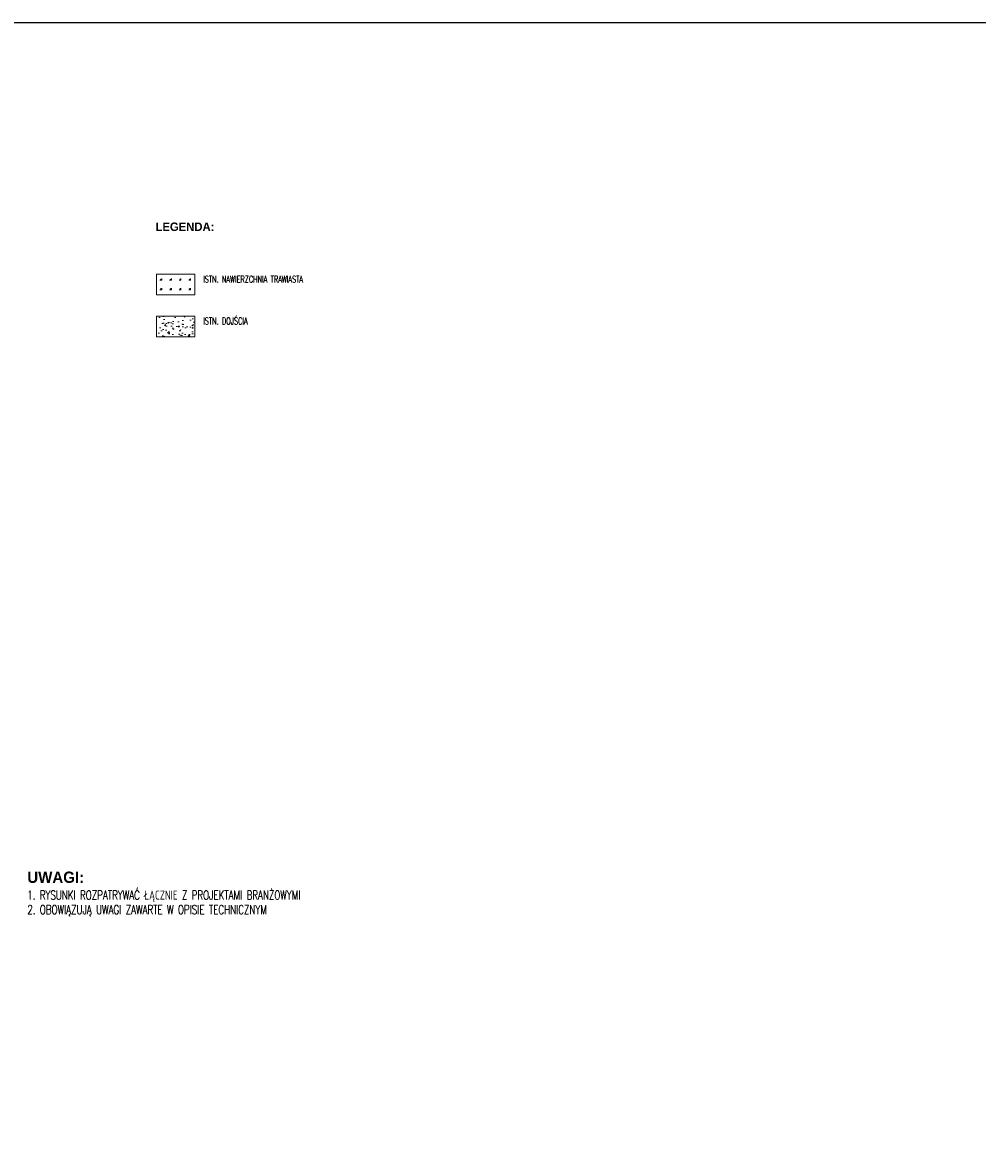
# Model space of a CAD drawing. Header units: millimetres. Extents: x 16698 to 93787, y -21104 to 39413.
# Tile 122 of 256: x 23928 to 25193, y 10328 to 11826. Entities that reach past the tile are written whole.
import ezdxf

# ---------------------------------------------------------------- set-up
doc = ezdxf.new("R2010")
doc.units = ezdxf.units.MM
for name, color, linetype, lineweight in [('Hatch', 4, 'Continuous', 5), ('Opis', 8, 'Continuous', 13), ('Trawa hatch 250', 83, 'Continuous', 9)]:
    doc.layers.add(name, color=color, linetype=linetype, lineweight=lineweight)
doc.styles.add('STYLE10', font='arialbd.ttf')
doc.styles.add('TXT', font='simplex.shx', dxfattribs={"width": 0.8})

msp = doc.modelspace()

# ---------------------------------------------------------------- hatches: boundary and pattern name
at = {"layer": 'Hatch', "ltscale": 2, "transparency": 33554559}
h = msp.add_hatch(dxfattribs=at)
h.set_pattern_fill('AR-CONC', color=4, scale=0.1)
h.paths.add_polyline_path([(24156.39903, 11436.88491), (24105.41789, 11436.88491), (24105.41789, 11409.45019), (24156.39903, 11409.45019)])
at = {"layer": 'Trawa hatch 250'}
h = msp.add_hatch(dxfattribs=at)
h.set_pattern_fill('GRASS', color=4, scale=0.5, angle=45)
h.set_pattern_definition([(135, (-6519.869, -2104.732), (-12.7, 9e-16), [2.38125, -15.579262]), (90, (-6519.869, -2104.732), (-12.7, 3e-15), [2.38125, -10.31875]), (180, (-6519.869, -2104.732), (-3e-15, -12.7), [2.38125, -10.31875])])
h.paths.add_polyline_path([(24105.41789, 11492.27818), (24156.39903, 11492.27818), (24156.39903, 11464.84346), (24105.41789, 11464.84346)])

# ---------------------------------------------------------------- linework, layer by layer
at = {"layer": 'DEFPOINTS', "ltscale": 2}
msp.add_lwpolyline([(21875.11487, 11825.55027), (27619.20481, 11825.55027), (27619.20481, 9526.61475), (21875.11487, 9526.61475)], close=True, dxfattribs=at)
at = {"layer": 'Opis'}
for points in [[(24105.41789, 11492.27818), (24156.39903, 11492.27818), (24156.39903, 11464.84346), (24105.41789, 11464.84346)], [(24105.41789, 11436.88491), (24156.39903, 11436.88491), (24156.39903, 11409.45019), (24105.41789, 11409.45019)]]:
    msp.add_lwpolyline(points, close=True, dxfattribs=at)

# ---------------------------------------------------------------- texts
at = {"layer": 'Opis', "ltscale": 0.7}
for s, height, style, width, p in [('LEGENDA:', 11.25, 'STYLE10', 0.95, (24104.23761, 11549.544)), ('UWAGI:', 15, 'STYLE10', 0.95, (23934.4538, 10686.10296)), ('1. RYSUNKI ROZPATRYWAĆ ŁĄCZNIE Z PROJEKTAMI BRANŻOWYMI', 12, 'TXT', 0.7, (23934.4538, 10663.90296)), ('2. OBOWIĄZUJĄ UWAGI ZAWARTE W OPISIE TECHNICZNYM', 12, 'TXT', 0.7, (23934.4538, 10644.67479))]:
    msp.add_text(s, height=height, dxfattribs=dict(at, style=style, width=width)).set_placement(p)
at = {"layer": 'Opis', "ltscale": 0.7, "char_height": 9, "width": 247.7537685, "attachment_point": 1, "style": 'TXT'}
for s, insert in [('{\\W0.7; ISTN. NAWIERZCHNIA TRAWIASTA}', (24163.06512, 11490.17397)), ('{\\W0.7; ISTN. DOJŚCIA}', (24163.06512, 11434.78069))]:
    msp.add_mtext(s, dxfattribs=dict(at, insert=insert))

doc.saveas('drawing.dxf')
